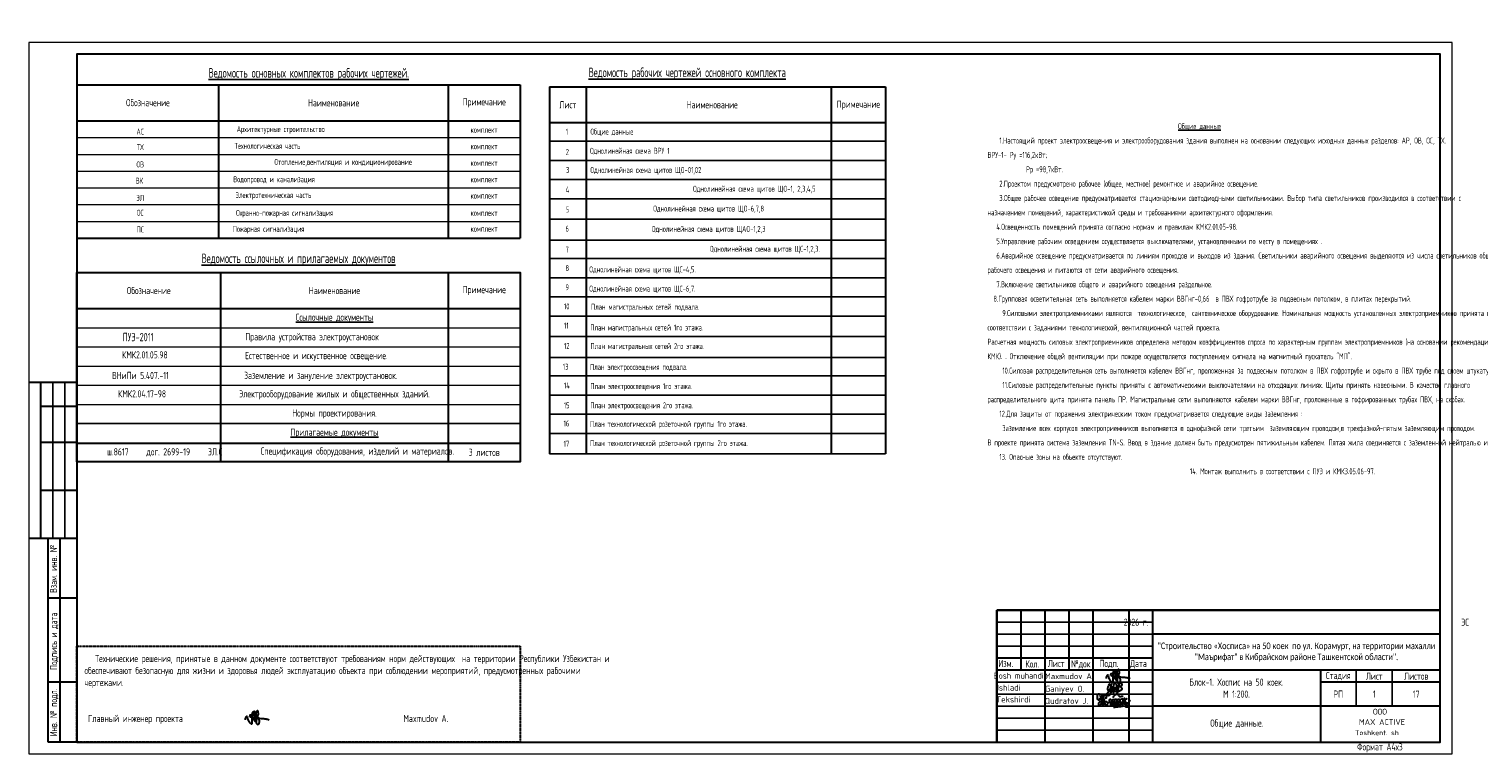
# Model space of a CAD drawing. Header units: millimetres. Extents: x 473009 to 2502882, y 456217 to 1153743.
# Tile 1 of 124: x 473009 to 533531, y 457033 to 487290. Entities that reach past the tile are written whole.
import ezdxf
from ezdxf.enums import TextEntityAlignment as Align

# ---------------------------------------------------------------- set-up
doc = ezdxf.new("R2010")
doc.units = ezdxf.units.MM
doc.linetypes.add('CENTER', pattern=[50.8, 31.75, -6.35, 6.35, -6.35])
doc.layers.add('_Текст', color=7, linetype='Continuous')
doc.layers.add('формат', color=136, linetype='Continuous')
for name, color, linetype, lineweight in [('HVA. Текст (Text) RU.0', 7, 'Continuous', 13), ('STR. Штамп.0', 7, 'Continuous', 20), ('STR.текст', 7, 'Continuous', 15), ('Стенка', 7, 'Continuous', 30), ('Текст', 7, 'Continuous', 13), ('ТХ. штамп', 7, 'Continuous', 25), ('ЭЛ', 20, 'Continuous', 50), ('ЭЛЕКТРООСВЕЩЕНИЕ', 7, 'Continuous', 50), ('ЭМ', 240, 'Continuous', 20)]:
    doc.layers.add(name, color=color, linetype=linetype, lineweight=lineweight)
doc.styles.add('COMPLEX', font='isocpeur.ttf')
doc.styles.add('SPDS', font='spds.shx', dxfattribs={"width": 0.8, "height": 250})
doc.styles.add('SPDS1', font='spds.shx', dxfattribs={"width": 0.8})

# ---------------------------------------------------------------- blocks, each defined once
blk = doc.blocks.new('*U102')
at = {"color": 0, "linetype": 'Continuous', "lineweight": 30}
for p, q in [((404, 60), (589, 60)), ((404, 5), (404, 60))]:
    blk.add_line(p, q, dxfattribs=at)
at = {"layer": 'ЭМ', "color": 0, "lineweight": 30, "ltscale": 0.5}
for p, q in [((20, 90), (8, 90)), ((8, 5), (8, 90)), ((13, 5), (13, 90)), ((20, 65), (8, 65)), ((20, 30), (8, 30)), ((20, 5), (8, 5))]:
    blk.add_line(p, q, dxfattribs=at)
at = {"layer": 'ЭМ', "color": 0, "lineweight": 20, "ltscale": 0.5}
blk.add_lwpolyline([(0, 0), (594, 0), (594, 297), (0, 297)], close=True, dxfattribs=at)
at = {"layer": 'ЭМ', "color": 0, "lineweight": 30, "ltscale": 0.5}
blk.add_lwpolyline([(20, 5), (589, 5), (589, 292), (20, 292)], close=True, dxfattribs=at)
at = {"layer": 'ЭМ', "color": 0, "lineweight": 25, "ltscale": 100, "char_height": 3, "attachment_point": 2, "rotation": 90, "style": 'SPDS'}
for s, insert, width in [('Взам. инв. №', (8.72, 77.28), 31.9567), ('Подпись и дата', (8.76, 47.02), 43.3948), ('Инв. № подл.', (8.76, 17.32), 41.415)]:
    blk.add_mtext(s, dxfattribs=dict(at, insert=insert, width=width))
blk = doc.blocks.new('A$C4c4061ee')
at = {"color": 184, "lineweight": 30}
blk.add_spline([(-39.7, -7.1), (-36.8, 4), (-34, 7.9), (-31.2, -0.1), (-24.1, -16.2), (-16.7, -23.5), (-13.9, -23.5), (-12.5, -17.9), (-12.5, 12.7), (-8.3, 24.8), (-4.4, 27), (-3.4, 21.4), (-5.7, 12.9), (-4.4, 8), (-4.4, -10), (-2, -12.6), (3.3, -10), (9.6, 6.1), (12.6, 19.5), (7.6, 28.9), (4.7, 26.6), (2.4, 16.6), (1.1, -1.2), (2.9, -14.2), (6.8, -24.8), (10.9, -24.8), (15, -21.3), (16.5, -17.2), (16.5, -9.9), (12, 2), (5.9, 7.4), (-2.7, 10.3), (-10, 12.1), (-17, 12.1), (-21.5, 11.2), (-22.5, 7.7), (-20, 5.4), (-14, 3.7), (-0.7, 1.8), (11, 0.5), (22.2, -1.2), (37.6, -2.6), (43.5, -3.6), (49.3, -4.5), (54.9, -6.4)], degree=3, dxfattribs=at)
blk = doc.blocks.new('Odil Ganiyev')
at = {"color": 184, "lineweight": 30}
for points, knots in [([(278093, -189111), (278063, -189124), (277979, -189180), (277976, -189469), (278121, -189357), (278159, -189260), (278167, -189222)], [0, 0, 0, 0, 84.01965, 319.3343, 434.006974, 519.963926, 519.963926, 519.963926, 519.963926]), ([(278167, -189222), (278181, -189151), (278171, -189084), (278111, -189103), (278093, -189111)], [526.826092, 526.826092, 526.826092, 526.826092, 665.559085, 706.396126, 706.396126, 706.396126, 706.396126]), ([(278396, -189316), (278466, -189243), (278495, -189145), (278487, -189009), (278378, -188944), (278332, -188998), (278319, -189020), (278305, -189050), (278280, -189134), (278300, -189288), (278388, -189386)], [0, 0, 0, 0, 210.331661, 341.544209, 437.993539, 521.209993, 521.209993, 521.209993, 602.643394, 823.015149, 823.015149, 823.015149, 823.015149]), ([(278617, -189118), (278680, -189058), (278780, -189127), (278817, -189262), (278675, -189400), (278595, -189412), (278531, -189410)], [498.211239, 498.211239, 498.211239, 498.211239, 560.962433, 628.560844, 789.184895, 992.203079, 992.203079, 992.203079, 992.203079]), ([(278604, -188939), (278630, -188908), (278658, -188890), (278746, -188897), (278776, -188980), (278743, -189054), (278691, -189101), (278617, -189118)], [0, 0, 0, 0, 59.301687, 137.83445, 232.671471, 306.955654, 371.443461, 371.443461, 371.443461, 371.443461])]:
    blk.add_open_spline(points, degree=3, knots=knots, dxfattribs=at)
for points in [[(278174, -189155), (278173, -189633), (278135, -189699), (278036, -189702), (278008, -189605), (278074, -189469), (278128, -189405), (278218, -189288)], [(278009, -189095), (278081, -189029), (278139, -189055), (278204, -188993)], [(278218, -189288), (278220, -189298), (278251, -189229), (278258, -189294), (278315, -189206), (278295, -189231), (278320, -189288), (278380, -189198), (278355, -189239), (278384, -189286), (278449, -189192), (278428, -189223), (278438, -189281), (278515, -189197), (278494, -189208), (278505, -189282), (278604, -188932), (278563, -189514)], [(278213, -189509), (278316, -189388), (278340, -189483), (278421, -189425), (278521, -189382)]]:
    blk.add_spline(points, degree=3, dxfattribs=at)
blk = doc.blocks.new('A$C77aec0c1')
at = {"color": 184, "lineweight": 30}
for points in [[(-78.4, 25.2), (-78.4, 19.8), (-80.1, 15.4), (-82.7, 15.2), (-85.9, 18.3), (-87.6, 24.6), (-87.6, 33.5), (-85.8, 41.5), (-83.2, 44.9), (-79.5, 45.3), (-74.8, 37.3), (-71.4, 24), (-70.3, 12.8), (-70.6, 1.9), (-72.5, -8.2), (-74.5, -11.9), (-76.7, -12.4), (-79.3, -9.8), (-81.1, -2.5), (-80.5, 2.8), (-78.6, 6.3), (-76.3, 8.1), (-74.2, 8.6)], [(-70.3, 8.8), (-64.2, 15.4), (-63.4, 26), (-64.7, 36.5), (-65.8, 41.1), (-66, 40.4), (-65.4, 38.6), (-63.9, 30.6), (-63.4, 26), (-62.4, 17.4), (-61.3, 7.7), (-60.5, -1.3), (-59.7, -9.1), (-59.2, -11.6), (-59.5, -10.3), (-59.8, -8.8), (-61, 4.4), (-61.6, 9.7), (-62.2, 15.2), (-62.4, 16.8), (-60.5, 15), (-58.2, 15.7), (-56.6, 21.2), (-56.7, 31.2), (-55.8, 37.1), (-53.2, 40), (-50, 39.7), (-45.9, 34.7), (-45.4, 29.7), (-46.3, 25.7), (-48.8, 25), (-50.3, 25.3)], [(-56.6, 20.3), (-55.7, 12.4), (-53.4, 2), (-50.9, -4.5), (-47.7, -7.4), (-43.4, -8.2), (-40.2, -6.5), (-38.7, -1.4), (-39.6, 2.9), (-41.5, 6), (-44.2, 7.7), (-47, 7.2), (-47.6, 5.7)], [(-30.4, 1), (-29.8, 17.4), (-28.4, 20.1), (-25.6, 19.9), (-20.5, 13.6), (-18.9, 4.6), (-17.5, -7.1), (-18.5, -11.1), (-21.9, -11.5), (-24, -7.9), (-23.3, -0.6), (-20.4, 7.3), (-17, 14), (-13.9, 18.7), (-9.6, 18.3), (-6.3, 10.9), (-5, -2.4), (-5, -8.8), (-9, -10.1), (-12.3, -6.5), (-11.2, 0.2), (-8.3, 6.3), (-6.9, 12.8), (-4.7, 17.9), (-0.2, 20.5), (4.2, 17.9), (6, 9.7), (7.1, 1), (7.6, -6.8), (4.7, -8.8), (0.1, -8.1), (-0.1, -1.4), (3.2, 6.9), (7.8, 15.8), (10.6, 19.9), (16, 19.6), (19.3, 13.2), (20.4, 0.9), (19.5, -6.1), (16.8, -9.2), (13.6, -8.5), (11.7, -1), (15.1, 6.9), (19.9, 14.2), (24.4, 19.9), (31, 21.1), (35, 14.6), (36.2, 0.9), (34.1, -5.6), (29.3, -6.4), (26.9, -3.5), (30.5, 6.3), (35.4, 12.4), (39.7, 19.3), (40.4, 25.2), (40.7, 24.3), (43.9, -4.9), (43.8, -3.9), (42.9, 9.7), (43.1, 12.5), (45.5, 16.5), (50.4, 21.1), (52.2, 22.2), (51.2, 21.8)], [(-10.4, 26.1), (-11.3, 30.7), (-5.9, 37.4), (1.2, 43.5), (6.2, 44.3), (10.3, 42.2), (12.4, 38), (15, 34.5), (18.4, 33), (24.9, 33.5), (29.4, 34.6), (33.6, 34.4), (35.1, 34)], [(42.9, 10.8), (45.1, 7.7), (48.3, 5.7), (51.7, 3.7), (54.9, -0.4), (57.8, -5.8), (58.9, -10.7), (58.5, -15.5), (56.8, -17.9), (52, -18.5), (48.4, -18.1), (46.1, -15.6), (45.8, -12.6), (48.1, -9.4), (51.1, -6.3), (54.5, -2.6), (57.9, 1), (62.2, 6.3), (66.5, 12.8), (69.8, 17.8)], [(-11.8, -17.3), (-2.7, -17.5), (7.9, -15.9), (17.6, -14.8), (25.1, -13.1), (30.9, -13.1)]]:
    blk.add_spline(points, degree=3, dxfattribs=at)
blk = doc.blocks.new('124343576765846544')
at = {"color": 7, "lineweight": 25, "ltscale": 100}
for p in [(526998, 459414), (521998, 457914)]:
    blk.add_line(p, (526998, 457914), dxfattribs=at)
at = {"layer": '_Текст', "color": 7, "lineweight": 30}
for p, q in [((526998, 463414), (508498, 463414)), ((509498, 463414), (509498, 460914)), ((510498, 463414), (510498, 457914)), ((511498, 463414), (511498, 460914)), ((512498, 463414), (512498, 457914)), ((513998, 463414), (513998, 457914)), ((514998, 463414), (514998, 457914)), ((526998, 462414), (514998, 462414)), ((514998, 461414), (508498, 461414)), ((526998, 460914), (508498, 460914)), ((521998, 460914), (521998, 457914)), ((526998, 460414), (521998, 460414)), ((526998, 459414), (514998, 459414))]:
    blk.add_line(p, q, dxfattribs=at)
at = {"layer": '_Текст', "color": 7, "linetype": 'ByBlock', "lineweight": 30}
blk.add_line((508498, 463414), (508498, 457914), dxfattribs=at)
at = {"layer": '_Текст', "color": 7, "lineweight": 25}
for p, q in [((514998, 462914), (508498, 462914)), ((514998, 462414), (508498, 462414)), ((514998, 461914), (508498, 461914)), ((523498, 460914), (523498, 459414)), ((524998, 460914), (524998, 459414)), ((514998, 460414), (508498, 460414)), ((514998, 459914), (508498, 459914)), ((514998, 459414), (508498, 459414)), ((514998, 458914), (508498, 458914)), ((514998, 458414), (508498, 458414))]:
    blk.add_line(p, q, dxfattribs=at)
for name, p, xscale, yscale, zscale in [('A$C4c4061ee', (513481, 460638), 10.45975922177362, 10.45975922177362, 10.45975922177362), ('A$C77aec0c1', (513463, 459525), 8.776011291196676, 8.776011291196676, 8.776011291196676)]:
    blk.add_blockref(name, p, dxfattribs=dict(xscale=xscale, yscale=yscale, zscale=zscale))
at = {"xscale": 0.7326778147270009, "yscale": 0.7326778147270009, "zscale": 0.7326778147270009, "rotation": 351.5695638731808}
blk.add_blockref('Odil Ganiyev', (331974, 627214), dxfattribs=at)
at = {"color": 0, "linetype": 'Continuous', "lineweight": -2, "style": 'COMPLEX', "width": 0.85}
blk.add_text('Bosh muhandis', height=250, dxfattribs=at).set_placement((509489, 460683), align=Align.MIDDLE_CENTER)
at = {"color": 0, "linetype": 'Continuous', "lineweight": -2, "style": 'COMPLEX'}
for s, p in [('Maxmudov A.', (510499, 460538)), ('Ganiyev O.', (510507, 460012)), ('Qudratov J.', (510499, 459505))]:
    blk.add_text(s, height=250, dxfattribs=at).set_placement(p)
for s, p in [('Ishladi', (508993, 460184)), ('Tekshirdi', (509191, 459691))]:
    blk.add_text(s, height=250, dxfattribs=at).set_placement(p, align=Align.MIDDLE_CENTER)
at = {"style": 'COMPLEX'}
for s, p in [('MAX ACTIVE', (523607, 458628)), ('ООО', (524196, 459059))]:
    blk.add_text(s, height=243.5, dxfattribs=at).set_placement(p)
at = {"ltscale": 100, "style": 'COMPLEX'}
blk.add_text('Toshkent. sh', height=206.67, dxfattribs=at).set_placement((525275, 458199), align=Align.RIGHT)
at = {"color": 0, "lineweight": 25, "insert": (525998, 459914), "char_height": 300, "width": 2000, "attachment_point": 5, "style": 'SPDS1'}
blk.add_mtext('17', dxfattribs=at)
at = {"layer": '_Текст', "color": 7, "lineweight": 25, "style": 'SPDS1', "width": 0.8}
for s, p in [('Изм.', (508560, 461043)), ('Кол.', (509690, 461022)), ('Лист', (510622, 461043)), ('№док', (511595, 461027)), ('Подп.', (512782, 461043)), ('Дата', (514053, 461043))]:
    blk.add_text(s, height=300, dxfattribs=at).set_placement(p)
at = {"layer": '_Текст', "color": 7, "char_height": 300, "attachment_point": 5}
for s, insert, width, style in [('2026 г.                                                                                        ЭС', (520998, 462914), 12000, 'SPDS1'), ('{\\fCalibri|b0|i0|c204|p34;\\H0.91667x;\\C256;"Строительство «Хосписа» на 50 коек  по ул. Корамурт, на территории махалли "Маърифат" в Кибрайском районе Ташкентской области".\\H1.30253x; }', (520998, 461664), 12000, 'SPDS'), ('Блок-1. Хоспис на 50 коек.\\PМ 1:200.', (518498, 460164), 7000, 'SPDS'), ('Стадия', (522748, 460664), 1500, 'SPDS1'), ('Лист', (524248, 460664), 1500, 'SPDS1'), ('Листов', (525998, 460664), 1500, 'SPDS1'), ('РП', (522748, 459914), 1500, 'SPDS1')]:
    blk.add_mtext(s, dxfattribs=dict(at, insert=insert, width=width, style=style))

msp = doc.modelspace()

# ---------------------------------------------------------------- linework, layer by layer
at = {"color": 7, "lineweight": 30}
for p, q in [((480938.9, 478559.3), (480938.9, 484972.6)), ((493509, 484959.3), (493509, 478559.3))]:
    msp.add_line(p, q, dxfattribs=at)
at = {"color": 0, "lineweight": 30}
for p, q in [((494731.8, 484880.4), (508764, 484880.4)), ((494731.8, 484880.4), (494731.8, 469560.9)), ((496264.1, 484881), (496264.1, 469560.9)), ((508764, 484880.4), (508764, 469560.9)), ((508764, 483380.4), (494731.8, 483380.4))]:
    msp.add_line(p, q, dxfattribs=at)
at = {"color": 0, "lineweight": -3}
for p, q in [((494731.8, 482606.1), (508764, 482606.1)), ((494731.8, 481806.1), (508764, 481806.1)), ((494731.8, 481006.1), (508764, 481006.1)), ((494731.8, 480206.1), (508764, 480206.1)), ((494731.8, 479356.5), (508764, 479356.5)), ((494731.8, 478482.6), (508764, 478482.6)), ((494731.8, 477708.3), (508764, 477708.3)), ((494731.8, 476908.3), (508764, 476908.3)), ((494731.8, 476108.3), (508764, 476108.3)), ((494731.8, 475308.3), (508764, 475308.3)), ((494731.8, 474458.7), (508764, 474458.7)), ((494731.8, 473584.8), (508764, 473584.8)), ((494731.8, 472810.5), (508764, 472810.5)), ((494731.8, 472010.5), (508764, 472010.5)), ((494731.8, 471210.5), (508764, 471210.5)), ((494731.8, 470410.5), (508764, 470410.5)), ((494731.8, 469560.9), (508764, 469560.9))]:
    msp.add_line(p, q, dxfattribs=at)
at = {"layer": 'HVA. Текст (Text) RU.0', "color": 7, "linetype": 'CENTER', "lineweight": 30}
msp.add_lwpolyline([(475009, 461533.4), (493509, 461533.4), (493509, 457533.4), (475009, 457533.4)], close=True, dxfattribs=at)
at = {"layer": 'Стенка', "color": 7, "lineweight": 30}
for p, q in [((475009, 484959.3), (493509, 484959.3)), ((490509, 484959.3), (490509, 478559.3)), ((475009, 483459.3), (493509, 483459.3)), ((475009, 483459.3), (493509, 483459.3)), ((475009, 478559.3), (493509, 478559.3))]:
    msp.add_line(p, q, dxfattribs=at)
at = {"layer": 'Стенка', "color": 0, "lineweight": 30}
msp.add_line((506492.8, 484850.8), (506492.8, 469560.9), dxfattribs=at)
at = {"layer": 'Стенка', "color": 7, "lineweight": 20}
for p, q in [((475009, 482759.3), (493509, 482759.3)), ((475009, 482759.3), (493509, 482759.3)), ((475009, 482059.3), (493509, 482059.3)), ((475009, 482059.3), (493509, 482059.3)), ((475009, 481359.3), (493509, 481359.3)), ((475009, 480659.3), (493509, 480659.3)), ((475009, 479959.3), (493509, 479959.3)), ((475009, 479259.3), (493509, 479259.3))]:
    msp.add_line(p, q, dxfattribs=at)
at = {"layer": 'ТХ. штамп', "lineweight": 30}
for p, q in [((481009, 477124.2), (481009, 469233.4)), ((490509, 477124.2), (490509, 469233.4)), ((475009, 475624.2), (493509, 475624.2)), ((475009, 470009.9), (493509, 470009.9))]:
    msp.add_line(p, q, dxfattribs=at)
at = {"layer": 'ТХ. штамп', "lineweight": 20}
for p, q in [((475009, 474824.2), (493509, 474824.2)), ((475009, 474024.2), (493509, 474024.2)), ((475009, 473224.2), (493509, 473224.2)), ((475009, 472424.2), (493509, 472424.2)), ((475009, 471624.2), (493509, 471624.2))]:
    msp.add_line(p, q, dxfattribs=at)
at = {"layer": 'ТХ. штамп', "lineweight": -2}
msp.add_line((475009, 470824.2), (493509, 470824.2), dxfattribs=at)
at = {"layer": 'ТХ. штамп', "lineweight": 30}
msp.add_lwpolyline([(475009, 477124.2), (493509, 477124.2), (493509, 469233.4), (475009, 469233.4)], close=True, dxfattribs=at)
at = {"layer": 'ЭЛ', "color": 7, "lineweight": 30}
for p, q in [((475009, 472533.4), (473009, 472533.4)), ((473509, 466033.4), (473509, 472533.4)), ((475009, 471533.4), (473509, 471533.4)), ((475009, 470033.4), (473509, 470033.4)), ((475009, 468033.4), (473509, 468033.4)), ((475009, 466033.4), (473009, 466033.4))]:
    msp.add_line(p, q, dxfattribs=at)
at = {"layer": 'ЭЛ', "color": 7, "lineweight": 25}
for p, q in [((474009, 466033.4), (474009, 472533.4)), ((474509, 466033.4), (474509, 472533.4))]:
    msp.add_line(p, q, dxfattribs=at)
at = {"layer": 'ЭЛЕКТРООСВЕЩЕНИЕ', "color": 0, "lineweight": -3}
msp.add_line((508762.3, 484879.6), (508762.3, 484821.9), dxfattribs=at)

# ---------------------------------------------------------------- block references
at = {"lineweight": 50}
msp.add_blockref('124343576765846544', (4910.9, -380.7), dxfattribs=at)
at = {"xscale": 10.45975922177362, "yscale": 10.45975922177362, "zscale": 10.45975922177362}
msp.add_blockref('A$C4c4061ee', (482454.8, 458532.3), dxfattribs=at)
at = {"layer": 'формат', "color": 0, "xscale": 100, "yscale": 100, "zscale": 100}
msp.add_blockref('*U102', (473009, 457033.4), dxfattribs=at)

# ---------------------------------------------------------------- texts
at = {"color": 0, "lineweight": 25, "style": 'SPDS1', "width": 0.8}
for s, height, p in [('ПУЭ-2011', 350, (476914, 474259.1)), ('    КМК2.01.05.98', 300, (476297, 473541.4)), ('ВНиПи 5.407.-11', 300, (476472.2, 472682.4)), ('    КМК2.04.17-98', 300, (476130.2, 471915.1))]:
    msp.add_text(s, height=height, dxfattribs=at).set_placement(p)
at = {"color": 7, "ltscale": 2, "insert": (513015.9, 476034.8), "char_height": 250, "width": 17719.705, "attachment_point": 4, "line_spacing_factor": 1.44, "style": 'SPDS1'}
msp.add_mtext('\\pi7954.85267;{\\L\\C256;Общие данные\\P\\pi0;\\l    1.Настоящий проект электроосвещения и электрооборудования здания выполнен на основании следующих исходных данных разделов: АР, ОВ, ОС, ТХ. \\PВРУ-1- Ру =116,2кВт; \\P             Рр =98,7кВт.\\P    2.Проектом предусмотрено рабочее (общее, местное) ремонтное и аварийное освещение.\\P    3.Общее рабочее освещение предусматривается стационарными светодиодными светильниками. Выбор типа светильников производился в соответствии с назначением помещений, характеристикой среды и требованиями архитектурного оформления.\\P   4.Освещенность помещений принята согласно нормам и правилам КМК2.01.05-98.\\P   5.Управление рабочим освещением осуществляется выключателями, установленными по месту в помещениях .\\P   6.Аварийное освещение предусматривается по линиям проходов и выходов из здания. Светильники аварийного освещения выделяются из числа светильников общего рабочего освещения и питаются от сети аварийного освещения.\\P   7.Включение светильников общего и аварийного освещения раздельное.\\P  8.Групповая осветительная сеть выполняется кабелем марки ВВГнг-0,66  в ПВХ гофротрубе за подвесным потолком, в плитах перекрытий.   \\P     9.Силовыми электроприемниками являются  технологическое,  сантехническое оборудование. Номинальная мощность установленных электроприемников принята в соответствии с заданиями технологической, вентиляционной частей проекта. \\PРасчетная мощность силовых электроприемников определена методом коэффициентов спроса по характерным группам электроприемников (на основании рекомендаций КМК). . Отключение общей вентиляции при пожаре осуществляется поступлением сигнала на магнитный пускатель "МП".\\P     10.Силовая распределительная сеть выполняется кабелем ВВГнг, проложенная за подвесным потолком в ПВХ гофротрубе и скрыто в ПВХ трубе под слоем штукатурки. \\P     11.Силовые распределительные пункты приняты с автоматическими выключателями на отходящих линиях. Щиты принять навесными. В качестве главного распределительного щита принята панель ПР. Магистральные сети выполняются кабелем марки ВВГнг, проложенные в гофрированных трубах ПВХ, на скобах.\\P    12.Для защиты от поражения электрическим током предусматривается следующие виды заземления :\\P     Заземление всех корпусов электроприемников выполняется в однофазной сети третьим  заземляющим проводом,в трехфазной-пятым заземляющим проводом.\\PВ проекте принята система заземления TN-S. Ввод в здание должен быть предусмотрен пятижильным кабелем. Пятая жила соединяется с заземленной нейтралью источника.\\P    13. Опасные зоны на объекте отсутствуют\\C5;.\\P    }14. {\\C256;Монтаж выполнить в соответствии с ПУЭ и КМК3.05.06-97.}', dxfattribs=at)
at = {"color": 0, "lineweight": 25, "insert": (529159, 459533.4), "char_height": 300, "width": 1500, "attachment_point": 5, "style": 'SPDS1'}
msp.add_mtext('1', dxfattribs=at)
at = {"color": 1, "lineweight": 25, "ltscale": 100, "char_height": 300, "attachment_point": 5, "style": 'SPDS1'}
for s, insert, width in [('{\\C0;1}', (529159, 459533.4), 1500), ('{\\C0;Общие данные.}', (523422.8, 458283.4), 7027.623)]:
    msp.add_mtext(s, dxfattribs=dict(at, insert=insert, width=width))
at = {"layer": 'HVA. Текст (Text) RU.0', "color": 7, "linetype": 'CENTER', "insert": (475322.8, 459726.5), "char_height": 300, "width": 18300, "attachment_point": 4, "style": 'SPDS1'}
msp.add_mtext('\\pl3,t0,49.92,149.76,190.32,209.04;   Технические решения, принятые в данном документе соответствуют требованиям норм действующих  на территории Республики Узбекистан и обеспечивают безопасную для жизни и здоровья людей эксплуатацию объекта при соблюдении мероприятий, предусмотренных рабочими чертежами.\\P\\P\\P\\pi3; Главный инженер проекта                     {\\L                    }                     Maxmudov A.                                             ', dxfattribs=at)
at = {"layer": 'STR. Штамп.0', "lineweight": 25, "char_height": 250, "attachment_point": 5, "style": 'SPDS1'}
for s, insert, width in [('Технологическая часть', (482964.3, 482412.2), 7000), ('        Отопление,вентиляция и кондиционирование', (485626.7, 481709.3), 9570.113), ('Водопровод и канализация', (483238.6, 480986.1), 7000), ('Электротехническая часть', (483214.4, 480327.1), 7000), ('Охранно-пожарная сигнализация', (483680.9, 479582.8), 7000), ('Пожарная сигнализация', (483008, 478914.8), 7000)]:
    msp.add_mtext(s, dxfattribs=dict(at, insert=insert, width=width))
at = {"layer": 'STR.текст', "color": 7, "lineweight": 25, "ltscale": 50, "char_height": 250, "attachment_point": 5, "style": 'SPDS1'}
for s, insert, width in [('{\\C0; Однолинейная схема щитов ЩO-1, 2,3,4,5}', (503218.8, 480588.2), 13730.309), ('{\\C0; Однолинейная схема щитов ЩO-6,7,8}', (501315.4, 479763.4), 9923.557), ('{\\C0; Однолинейная схема щитов ЩAO-1,2,3}', (501315.4, 478913.8), 9923.557)]:
    msp.add_mtext(s, dxfattribs=dict(at, insert=insert, width=width))
at = {"layer": 'Текст', "color": 0, "lineweight": -3, "style": 'SPDS1', "width": 0.8}
for s, p in [('1', (495412.3, 482999.6)), ('2', (495412.3, 482154.6)), ('3', (495425.7, 481403.7)), ('4', (495412.3, 480581.1)), ('5', (495412.3, 479757.6)), ('6', (495402.8, 478959.9)), ('7', (495402.8, 478085.9)), ('8', (495402.8, 477311.7)), ('9', (495402.8, 476511.7)), ('10', (495338.3, 475711.7)), ('11', (495338.3, 474911.7)), ('12', (495338.3, 474062)), ('13', (495290.5, 473199)), ('14', (495338.3, 472413.8)), ('15', (495328.1, 471586.7)), ('16', (495322.7, 470829.4)), ('17', (495322.7, 469981.3))]:
    msp.add_text(s, height=250, dxfattribs=at).set_placement(p, align=Align.MIDDLE_LEFT)
at = {"layer": 'Текст', "color": 0, "lineweight": 20, "style": 'SPDS1', "width": 0.8}
for s, p in [('Однолинейная схема ВРУ 1 ', (496425.8, 482082.6)), ('Однолинейная схема щитов ЩO-01,02 ', (496441.7, 481282.5)), ('Однолинейная схема щитов ЩС-4,5. ', (496397.9, 477132)), ('Однолинейная схема щитов ЩС-6,7. ', (496397.9, 476332)), ('План магистральных сетей подвала. ', (496465.5, 475571.3)), ('План магистральных сетей 1го этажа. ', (496441.2, 474707.4)), ('План магистральных сетей 2го этажа. ', (496446, 473933.1)), ('План электроосвещения подвала. ', (496425.8, 473061.2)), ('План электроосвещения 1го этажа. ', (496441.7, 472261.2)), ('План электроосвещения 2го этажа. ', (496441.7, 471461.2)), ('План технологической розеточной группы 1го этажа. ', (496428.6, 470684.6)), ('План технологической розеточной группы 2го этажа. ', (496428.6, 469884.6))]:
    msp.add_text(s, height=250, dxfattribs=at).set_placement(p)
at = {"layer": 'Текст', "color": 0, "lineweight": 25, "style": 'SPDS1', "width": 0.8}
for s, p in [('Правила устройства электроустановок', (482036.1, 474298.6)), ('Естественное и искуственное освещение.', (482023.5, 473510.7)), ('Заземление и зануление электроустановок.', (481987.8, 472683))]:
    msp.add_text(s, height=300, dxfattribs=at).set_placement(p)
at = {"layer": 'Текст', "color": 7, "lineweight": -3, "attachment_point": 5, "style": 'SPDS1'}
for s, insert, char_height, width in [('{\\LВедомость основных комплектов рабочих чертежей.}', (484685.5, 485406.5), 400, 11570.338), ('Обозначение', (477974, 484217.6), 300, 5929.887), ('Наименование', (485724, 484209.3), 300, 9570.113), ('Примечание', (492009, 484209.3), 300, 3000), ('Архитектурные строительство', (483516.1, 483078.8), 250, 7000), ('комплект', (492004.5, 483085.9), 250, 7000), ('комплект', (492004.5, 482395.9), 250, 7000), ('комплект', (492004.5, 481705.9), 250, 7000), ('комплект', (492004.5, 481015.9), 250, 7000), ('комплект', (492004.5, 480335.9), 250, 7000), ('комплект', (492004.5, 479615.9), 250, 7000), ('комплект', (492004.5, 478955.9), 250, 7000), ('{\\LВедомость ссылочных и прилагаемых документов}', (484259, 477665.9), 400, 11570.338)]:
    msp.add_mtext(s, dxfattribs=dict(at, insert=insert, char_height=char_height, width=width))
at = {"layer": 'Текст', "color": 0, "lineweight": 25, "ltscale": 100, "insert": (496366.7, 485681.2), "char_height": 400, "width": 12259.581, "attachment_point": 1, "style": 'SPDS1'}
msp.add_mtext('{\\LВедомость рабочих чертежей основного комплекта}', dxfattribs=at)
at = {"layer": 'Текст', "color": 0, "lineweight": 25, "char_height": 300, "attachment_point": 5, "style": 'SPDS1'}
for s, insert, width in [('Лист', (495497.9, 484130.4), 1532.257), ('Наименование', (501523.6, 484130.4), 14669.092), ('Примечание', (507628.4, 484110.7), 2271.169), ('Электрооборудование жилых и общественных зданий.  ', (485759, 472024.2), 9500), ('Нормы проектирования.', (485759, 471224.2), 9500)]:
    msp.add_mtext(s, dxfattribs=dict(at, insert=insert, width=width))
at = {"layer": 'Текст', "color": 0, "lineweight": -3, "char_height": 250, "attachment_point": 5, "style": 'SPDS1'}
for s, insert, width in [('Общие данные', (497338.3, 482975.7), 7000), ('  Однолинейная схема щитов ЩС-1,2,3.', (503598.6, 478082.6), 14669.092)]:
    msp.add_mtext(s, dxfattribs=dict(at, insert=insert, width=width))
at = {"layer": 'ТХ. штамп', "lineweight": 25, "char_height": 300, "attachment_point": 5, "style": 'SPDS1'}
for s, insert, width in [('Обозначение', (478009, 476374.2), 6000), ('Наименование', (485759, 476374.2), 9500), ('Примечание', (492009, 476374.2), 3000), ('{\\LСсылочные документы}', (485759, 475224.2), 9500), ('{\\LПрилагаемые документы}', (485759, 470424.2), 9500), ('         ш.8617     дог. 2699-19     ЭЛ.С', (478009, 469621.7), 6000), ('\\pi300;{\\C7;Спецификация оборудования, изделий и материалов.}', (486561.9, 469636), 11105.643), ('3 листов', (492009, 469624.2), 3000), ('Формат А4х3', (529395.1, 457290.6), 3000)]:
    msp.add_mtext(s, dxfattribs=dict(at, insert=insert, width=width))
at = {"layer": 'ЭЛЕКТРООСВЕЩЕНИЕ', "color": 7, "lineweight": -3, "char_height": 250, "width": 7000, "attachment_point": 5, "style": 'SPDS1'}
for s, insert in [('АC', (477652.9, 483008.8)), ('ТХ', (477652.9, 482363.8)), ('ОВ', (477652.9, 481638.4)), ('ВК', (477620.1, 480959.1)), ('ЭЛ', (477652.9, 480242.3)), ('ОС', (477652.9, 479622.3)), ('ПС', (477652.9, 478922.3))]:
    msp.add_mtext(s, dxfattribs=dict(at, insert=insert))

doc.saveas('drawing.dxf')
